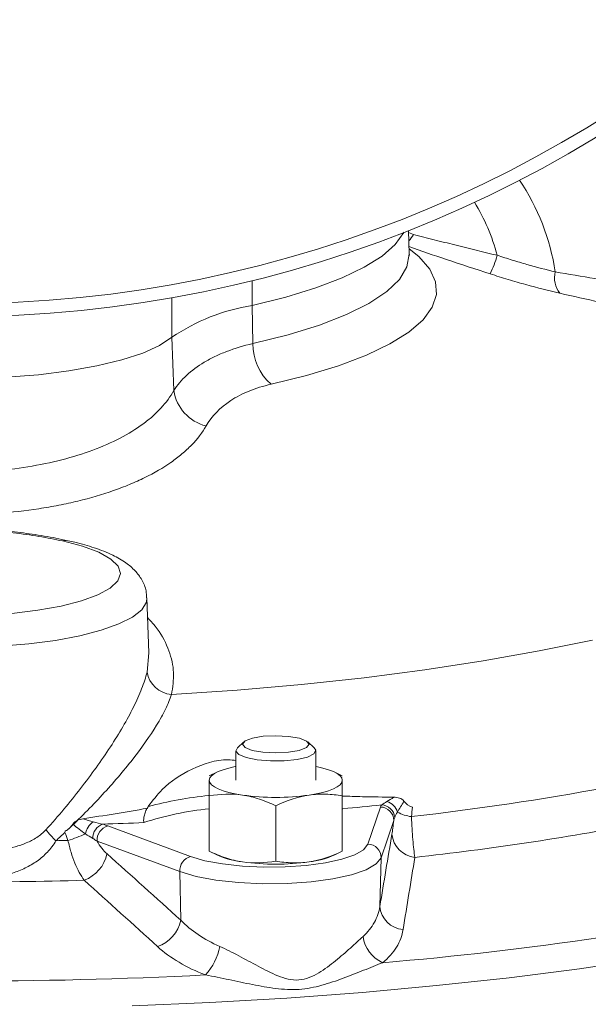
# Model space of a CAD drawing. Header units: millimetres. Extents: x 145 to 345, y -96 to 519.
# Tile 6 of 12: x 250 to 292, y 69 to 144. Entities that reach past the tile are written whole.
import ezdxf

# ---------------------------------------------------------------- set-up
doc = ezdxf.new("R2010")
doc.units = ezdxf.units.MM

msp = doc.modelspace()

# ---------------------------------------------------------------- linework, layer by layer
at = {"color": 7, "linetype": 'Continuous', "lineweight": 15}
for p, q in [((278.897, 125.95), (278.833, 127.716)), ((267.148, 119.201), (267.08, 122.079)), ((261.195, 115.675), (261.057, 119.678)), ((259.326, 95.923), (259.176, 100.084)), ((266.456, 89.227), (265.975, 88.779)), ((271.755, 88.779), (271.274, 89.227)), ((265.865, 88.571), (265.865, 86.349)), ((271.865, 86.349), (271.865, 88.571)), ((264.436, 86.95), (263.865, 86.668)), ((273.865, 86.668), (273.294, 86.95)), ((263.865, 81.011), (263.865, 85.171)), ((273.865, 81.011), (273.865, 85.171)), ((268.865, 80.264), (268.865, 84.424)), ((275.789, 81.536), (276.734, 84.332)), ((277.73, 83.319), (276.785, 80.522)), ((256.243, 82.911), (262.464, 80.612)), ((261.645, 79.472), (255.424, 81.772)), ((263.865, 81.011), (263.865, 81.035)), ((263.865, 81.008), (264.436, 80.726)), ((273.294, 80.726), (273.865, 81.008)), ((273.865, 81.035), (273.865, 81.011)), ((276.785, 80.522), (276.686, 76.852)), ((261.645, 79.472), (261.727, 75.815))]:
    msp.add_line(p, q, dxfattribs=at)
at = {"color": 8, "linetype": 'Continuous', "lineweight": 15}
for p, q in [((278.838, 127.57), (279.209, 127.409)), ((267.08, 123.951), (267.08, 122.079)), ((261.057, 119.678), (261.057, 122.667)), ((259.183, 94.491), (259.314, 95.923))]:
    msp.add_line(p, q, dxfattribs=at)
at = {"color": 7, "linetype": 'Continuous', "lineweight": 15, "flags": 128}
for points in [[(267.08, 122.079), (269.608, 122.709), (271.872, 123.403), (273.848, 124.153), (275.514, 124.953), (276.852, 125.793), (277.849, 126.664), (278.494, 127.556), (278.511, 127.59)], [(228.533, 119.678), (229.456, 119.063), (230.723, 118.491), (232.307, 117.975), (234.171, 117.525), (236.274, 117.153), (238.568, 116.866), (241.002, 116.671), (243.521, 116.573), (246.069, 116.573), (248.588, 116.671), (251.022, 116.866), (253.316, 117.153), (255.419, 117.525), (257.283, 117.975), (258.866, 118.491), (260.134, 119.063), (261.057, 119.678)], [(249.017, 98.901), (250.968, 99.136), (252.733, 99.454), (254.258, 99.847), (255.498, 100.302), (256.414, 100.806), (256.98, 101.343), (257.178, 101.898), (257.002, 102.453), (256.457, 102.991), (255.56, 103.498), (254.339, 103.956), (252.829, 104.353)], [(261.022, 92.798), (265.959, 93.133), (270.794, 93.555), (275.505, 94.063), (280.069, 94.654), (284.463, 95.326), (288.668, 96.075), (292.663, 96.897)], [(271.179, 89.299), (270.64, 89.51), (269.831, 89.651), (268.875, 89.701), (267.918, 89.653), (267.105, 89.513), (266.559, 89.304), (266.365, 89.057), (266.551, 88.809), (267.09, 88.598), (267.899, 88.457), (268.855, 88.407), (269.812, 88.455), (270.626, 88.594), (271.171, 88.804), (271.365, 89.051), (271.179, 89.299)], [(271.755, 88.779), (271.863, 88.602), (271.722, 88.334), (271.238, 88.096), (270.467, 87.914), (269.502, 87.812), (268.461, 87.802), (267.469, 87.884), (266.645, 88.049), (266.089, 88.277), (265.867, 88.54), (265.975, 88.779)], [(265.865, 87.385), (265.821, 87.376), (265.33, 87.264), (264.898, 87.137), (264.535, 86.996), (264.246, 86.845), (264.035, 86.684), (263.908, 86.518), (263.865, 86.349)], [(273.865, 86.349), (273.822, 86.518), (273.695, 86.684), (273.484, 86.845), (273.195, 86.996), (272.832, 87.137), (272.401, 87.264), (271.909, 87.376), (271.865, 87.385)], [(263.865, 86.349), (263.908, 86.18), (264.035, 86.014), (264.246, 85.854), (264.535, 85.702), (264.898, 85.562), (265.33, 85.434), (265.821, 85.323), (266.365, 85.229)], [(271.365, 85.229), (271.909, 85.323), (272.401, 85.434), (272.832, 85.562), (273.195, 85.702), (273.484, 85.854), (273.695, 86.014), (273.822, 86.18), (273.865, 86.349)], [(262.464, 80.612), (263.539, 80.296), (264.857, 80.049), (266.353, 79.883), (267.953, 79.807), (269.579, 79.823), (271.151, 79.932), (272.591, 80.128), (273.829, 80.401), (274.804, 80.739), (275.468, 81.123), (275.789, 81.536)], [(276.785, 80.522), (276.421, 80.053), (275.666, 79.616), (274.558, 79.233), (273.151, 78.923), (271.515, 78.7), (269.729, 78.576), (267.882, 78.557), (266.064, 78.644), (264.364, 78.832), (262.867, 79.113), (261.645, 79.472)]]:
    msp.add_lwpolyline(points, dxfattribs=at)
at = {"color": 8, "linetype": 'Continuous', "lineweight": 15, "flags": 128}
for points in [[(278.882, 126.347), (279.619, 125.747), (280.44, 124.809), (280.884, 123.854), (280.948, 122.893), (280.631, 121.935), (279.936, 120.991), (278.87, 120.07), (277.445, 119.182), (275.676, 118.336), (273.581, 117.542), (271.182, 116.808), (268.505, 116.141)], [(267.148, 119.201), (269.791, 119.863), (272.143, 120.594), (274.178, 121.387), (275.871, 122.232), (277.203, 123.119), (278.158, 124.038), (278.725, 124.978), (278.897, 125.929), (278.897, 125.935)], [(252.829, 104.353), (253.077, 104.392), (253.261, 104.374)], [(259.176, 100.081), (259.133, 99.759), (258.781, 99.182), (258.084, 98.626), (257.06, 98.106), (255.734, 97.633), (254.138, 97.22), (252.312, 96.876), (250.3, 96.611), (248.153, 96.43), (245.924, 96.339), (243.666, 96.339), (241.436, 96.43), (239.289, 96.611), (237.278, 96.876), (235.452, 97.22), (233.856, 97.633), (232.53, 98.106), (231.506, 98.626), (230.809, 99.182), (230.457, 99.759), (230.414, 100.086)], [(258.073, 69.369), (263.913, 69.618), (269.686, 69.955), (275.371, 70.381), (280.949, 70.893), (286.4, 71.49), (291.704, 72.169), (296.844, 72.928)]]:
    msp.add_lwpolyline(points, dxfattribs=at)
at = {"color": 7, "linetype": 'Continuous', "lineweight": 15}
for radius in [92.5, 91.526]:
    msp.add_circle((244.795, 213.726), radius, dxfattribs=at)
at = {"color": 8, "linetype": 'Continuous', "lineweight": 15}
for centre, radius, start, end in [((272.835, 121.962), 17.244, 8.80859, 33.6376), ((270.902, 121.948), 15.123, 14.94456, 31.50285), ((276.798, 128.792), 2.78, 317.91985, 330.14711), ((266.841, 55.772), 29.583, 95.86629, 104.80314)]:
    msp.add_arc(centre, radius, start, end, dxfattribs=at)
at = {"color": 7, "linetype": 'Continuous', "lineweight": 15}
for centre, radius, start, end in [((273.904, 129.402), 12.141, 335.92857, 342.97587), ((291.675, 124.142), 1.857, 165.63346, 218.09464), ((269.505, 107.239), 15.037, 99.28233, 124.18343), ((271.246, 119.189), 4.099, 179.82507, 228.02624), ((264.44, 116.188), 3.285, 188.9819, 255.62231), ((261.192, 94.828), 2.037, 189.51517, 265.20284), ((268.865, 102.962), 17.908, 261.97533, 278.02467), ((254.453, 298.366), 216.161, 276.53791, 280.45965), ((248.579, 348.926), 265.933, 275.46511, 276.09722), ((276.767, 83.46), 1.039, 5.01169, 86.8135), ((276.886, 83.628), 1.171, 15.66151, 73.28274), ((266.368, 60.255), 24.083, 95.9667, 107.955), ((276.723, 83.326), 1.007, 359.59654, 89.38238), ((279.495, 86.789), 3.207, 242.47543, 262.30049), ((256.059, 81.966), 1.553, 126.26436, 166.94244), ((256.235, 81.976), 1.135, 110.06292, 179.96417), ((245.059, 396.935), 314.078, 271.96813, 272.53387), ((254.747, 302.246), 223.057, 276.32416, 280.6734), ((258.492, 88.174), 8.864, 218.80545, 226.01205), ((250.27, 91.566), 10.19, 286.95645, 294.81062), ((256.544, 81.831), 1.121, 105.54893, 183.05261), ((279.513, 82.457), 1.92, 184.82177, 264.16746), ((244.863, 400.586), 318.877, 271.34296, 271.50566), ((275.778, 80.529), 1.007, 359.59654, 89.38238), ((253.49, 81.393), 2.747, 290.68395, 347.73656), ((262.765, 79.532), 1.121, 105.54893, 183.05261), ((267.143, 86.927), 6.766, 246.41978, 263.39861), ((268.865, 97.939), 17.908, 261.97533, 278.02467), ((270.66, 86.656), 6.489, 276.23537, 293.94623), ((244.795, 411.096), 332.414, 268.33371, 271.66629), ((255.901, 324.408), 252.663, 274.76516, 282.2324), ((278.601, 77.023), 1.923, 185.08522, 265.02928), ((259.037, 76.417), 2.756, 289.99292, 347.37987), ((277.953, 74.943), 2.556, 187.88965, 245.4325), ((260.354, 74.632), 4.365, 317.73279, 349.62435), ((244.795, 448.166), 376.939, 267.14276, 272.85724)]:
    msp.add_arc(centre, radius, start, end, dxfattribs=at)
for points, knots in [([(279.209, 127.409), (279.722, 127.277), (280.241, 127.147), (281.283, 126.888), (281.807, 126.758), (283.387, 126.37), (284.448, 126.11), (285.513, 125.848)], [0, 0, 0, 0, 0.25, 0.25, 0.5, 0.5, 1, 1, 1, 1]), ([(278.902, 125.868), (278.905, 125.861), (278.915, 125.838), (278.907, 125.911), (278.901, 125.961)], [0, 0, 0, 0, 0.311999, 1, 1, 1, 1]), ([(285.513, 125.848), (285.886, 125.724), (286.259, 125.605), (287.005, 125.374), (287.379, 125.263), (288.477, 124.95), (289.188, 124.764), (289.876, 124.603)], [0, 0, 0, 0, 0.25, 0.25, 0.5, 0.5, 1, 1, 1, 1]), ([(289.876, 124.603), (291.873, 124.257), (293.844, 123.927), (297.74, 123.295), (299.665, 122.993), (301.57, 122.703)], [0, 0, 0, 0, 0.5, 0.5, 1, 1, 1, 1]), ([(290.214, 122.997), (289.39, 123.185), (288.539, 123.402), (287.224, 123.768), (286.777, 123.898), (285.883, 124.167), (285.436, 124.306), (284.989, 124.45)], [0, 0, 0, 0, 0.5, 0.5, 0.75, 0.75, 1, 1, 1, 1]), ([(301.98, 120.436), (300.07, 120.833), (298.136, 121.243), (294.216, 122.094), (292.23, 122.536), (290.214, 122.997)], [0, 0, 0, 0, 0.5, 0.5, 1, 1, 1, 1]), ([(261.195, 115.675), (261.458, 116.079), (261.781, 116.459), (262.546, 117.17), (262.987, 117.5), (263.742, 117.954), (264.01, 118.098), (264.569, 118.367), (264.861, 118.493), (265.776, 118.844), (266.436, 119.041), (267.148, 119.201)], [0, 0, 0, 0, 0.25, 0.25, 0.5, 0.5, 0.625, 0.625, 0.75, 0.75, 1, 1, 1, 1]), ([(228.395, 115.675), (228.649, 115.214), (228.97, 114.776), (229.74, 113.938), (230.189, 113.538), (230.964, 112.967), (231.239, 112.782), (231.813, 112.427), (232.113, 112.257), (233.053, 111.767), (233.732, 111.467), (234.831, 111.058), (235.212, 110.928), (235.99, 110.686), (236.387, 110.574), (237.603, 110.261), (238.446, 110.086), (239.76, 109.872), (240.208, 109.808), (241.111, 109.7), (241.564, 109.655), (242.93, 109.548), (243.849, 109.511), (245.238, 109.51), (245.704, 109.519), (246.635, 109.555), (247.095, 109.582), (248.463, 109.689), (249.356, 109.796), (251.107, 110.078), (251.969, 110.257), (253.595, 110.674), (254.367, 110.913), (255.829, 111.455), (256.523, 111.76), (257.783, 112.416), (258.354, 112.768), (259.125, 113.334), (259.367, 113.529), (259.823, 113.932), (260.035, 114.139), (260.618, 114.774), (260.94, 115.214), (261.195, 115.675)], [0, 0, 0, 0, 0.0625, 0.0625, 0.125, 0.125, 0.15625, 0.15625, 0.1875, 0.1875, 0.25, 0.25, 0.28125, 0.28125, 0.3125, 0.3125, 0.375, 0.375, 0.40625, 0.40625, 0.4375, 0.4375, 0.5, 0.5, 0.53125, 0.53125, 0.5625, 0.5625, 0.625, 0.625, 0.6875, 0.6875, 0.75, 0.75, 0.8125, 0.8125, 0.875, 0.875, 0.90625, 0.90625, 0.9375, 0.9375, 1, 1, 1, 1]), ([(268.505, 116.141), (267.91, 116.008), (267.361, 115.838), (266.604, 115.53), (266.363, 115.419), (265.902, 115.18), (265.682, 115.051), (264.654, 114.376), (264.042, 113.732), (263.624, 113.005)], [0, 0, 0, 0, 0.25, 0.25, 0.375, 0.375, 0.5, 0.5, 1, 1, 1, 1]), ([(263.624, 113.005), (263.338, 112.508), (262.974, 112.031), (262.311, 111.344), (262.069, 111.119), (261.55, 110.683), (261.273, 110.471), (260.391, 109.858), (259.737, 109.476), (258.652, 108.942), (258.273, 108.77), (257.482, 108.441), (257.074, 108.286), (255.814, 107.845), (254.926, 107.585), (253.522, 107.245), (253.043, 107.14), (252.058, 106.947), (251.559, 106.86), (250.047, 106.63), (249.019, 106.514), (247.444, 106.398), (246.914, 106.368), (245.842, 106.329), (245.305, 106.32), (243.705, 106.32), (242.647, 106.36), (241.074, 106.477), (240.552, 106.526), (239.513, 106.644), (238.996, 106.712), (237.484, 106.945), (236.514, 107.136), (235.115, 107.476), (234.658, 107.598), (233.764, 107.861), (233.325, 108.002), (232.062, 108.446), (231.282, 108.771), (230.204, 109.303), (229.86, 109.488), (229.202, 109.873), (228.887, 110.074), (228.001, 110.693), (227.489, 111.126), (226.614, 112.033), (226.251, 112.508), (225.965, 113.005)], [0, 0, 0, 0, 0.0625, 0.0625, 0.09375, 0.09375, 0.125, 0.125, 0.1875, 0.1875, 0.21875, 0.21875, 0.25, 0.25, 0.3125, 0.3125, 0.34375, 0.34375, 0.375, 0.375, 0.4375, 0.4375, 0.46875, 0.46875, 0.5, 0.5, 0.5625, 0.5625, 0.59375, 0.59375, 0.625, 0.625, 0.6875, 0.6875, 0.71875, 0.71875, 0.75, 0.75, 0.8125, 0.8125, 0.84375, 0.84375, 0.875, 0.875, 0.9375, 0.9375, 1, 1, 1, 1]), ([(253.238, 104.366), (252.94, 104.435), (252.104, 104.626), (250.61, 104.868), (248.821, 105.088), (246.966, 105.228), (245.066, 105.286), (243.155, 105.252), (241.3, 105.138), (239.497, 104.94), (237.817, 104.686), (236.815, 104.471), (236.342, 104.37)], [0, 0, 0, 0, 0.062912, 0.176255, 0.280387, 0.380648, 0.486963, 0.588605, 0.68965, 0.793972, 0.902614, 1, 1, 1, 1]), ([(252.829, 104.353), (252.264, 104.478), (251.674, 104.592), (250.44, 104.797), (249.796, 104.888), (248.778, 105.002), (248.428, 105.036), (247.722, 105.096), (247.366, 105.121), (246.646, 105.162), (246.282, 105.177), (245.548, 105.198), (245.175, 105.203), (244.058, 105.204), (243.325, 105.183), (241.883, 105.102), (241.168, 105.041), (239.813, 104.89), (239.166, 104.8), (237.924, 104.594), (237.327, 104.478), (236.761, 104.353)], [0, 0, 0, 0, 0.125, 0.125, 0.25, 0.25, 0.3125, 0.3125, 0.375, 0.375, 0.4375, 0.4375, 0.5, 0.5, 0.625, 0.625, 0.75, 0.75, 0.875, 0.875, 1, 1, 1, 1]), ([(259.134, 100.072), (259.135, 100.248), (259.139, 100.733), (258.811, 101.454), (258.287, 102.157), (257.559, 102.767), (256.572, 103.335), (255.303, 103.839), (254.125, 104.177), (253.427, 104.336), (253.26, 104.374)], [0, 0, 0, 0, 0.064932, 0.179078, 0.294766, 0.425251, 0.584705, 0.774709, 0.946302, 1, 1, 1, 1]), ([(251.585, 82.619), (252.514, 83.648), (253.379, 84.688), (254.591, 86.25), (254.981, 86.771), (255.729, 87.814), (256.089, 88.339), (257.1, 89.887), (257.685, 90.886), (258.397, 92.321), (258.607, 92.789), (258.952, 93.675), (259.088, 94.096), (259.183, 94.491)], [0, 0, 0, 0, 0.25, 0.25, 0.375, 0.375, 0.5, 0.5, 0.75, 0.75, 0.875, 0.875, 1, 1, 1, 1]), ([(261.022, 92.798), (260.908, 92.449), (260.754, 92.082), (260.474, 91.505), (260.371, 91.308), (260.151, 90.907), (260.032, 90.702), (259.407, 89.669), (258.802, 88.812), (257.766, 87.488), (257.398, 87.038), (256.63, 86.141), (256.232, 85.693), (254.996, 84.352), (254.118, 83.463), (253.187, 82.583)], [0, 0, 0, 0, 0.125, 0.125, 0.1875, 0.1875, 0.25, 0.25, 0.5, 0.5, 0.625, 0.625, 0.75, 0.75, 1, 1, 1, 1]), ([(265.865, 87.843), (265.677, 87.859), (264.511, 87.96), (262.501, 87.268), (260.497, 85.994), (259.614, 84.815), (259.282, 84.373)], [0, 0, 0, 0, 0.068715, 0.426742, 0.784693, 1, 1, 1, 1]), ([(263.865, 86.349), (263.865, 86.223), (263.865, 86.053), (263.865, 85.653), (263.865, 85.422), (263.865, 85.171)], [0, 0, 0, 0, 0.5, 0.5, 1, 1, 1, 1]), ([(273.865, 86.349), (273.865, 86.223), (273.865, 86.053), (273.865, 85.653), (273.865, 85.422), (273.865, 85.171)], [0, 0, 0, 0, 0.5, 0.5, 1, 1, 1, 1]), ([(266.365, 85.229), (266.577, 85.197), (266.79, 85.155), (267.212, 85.052), (267.421, 84.992), (268.046, 84.786), (268.457, 84.616), (268.865, 84.424)], [0, 0, 0, 0, 0.25, 0.25, 0.5, 0.5, 1, 1, 1, 1]), ([(271.365, 85.229), (271.577, 85.26), (271.79, 85.282), (272.212, 85.305), (272.421, 85.308), (273.046, 85.288), (273.457, 85.241), (273.865, 85.171)], [0, 0, 0, 0, 0.25, 0.25, 0.5, 0.5, 1, 1, 1, 1]), ([(273.859, 85.159), (274.363, 85.142), (275.656, 85.098), (276.951, 85.081), (277.741, 85.07)], [0, 0, 0, 0, 0.389929, 1, 1, 1, 1]), ([(277.741, 85.07), (277.885, 85.069), (278.026, 85.051), (278.294, 84.959), (278.417, 84.883), (278.501, 84.769)], [0, 0, 0, 0, 0.5, 0.5, 1, 1, 1, 1]), ([(259.196, 84.238), (259.127, 84.121), (259.075, 84.005), (258.995, 83.781), (258.968, 83.673), (258.919, 83.388), (258.927, 83.242), (258.944, 83.164)], [0, 0, 0, 0, 0.25, 0.25, 0.5, 0.5, 1, 1, 1, 1]), ([(253.039, 82.531), (253.156, 82.583), (253.264, 82.657), (253.453, 82.834), (253.534, 82.934), (253.606, 83.043)], [0, 0, 0, 0, 0.5, 0.5, 1, 1, 1, 1]), ([(253.606, 83.043), (253.689, 83.169), (253.811, 83.261), (254.074, 83.389), (254.218, 83.428), (254.361, 83.449)], [0, 0, 0, 0, 0.5, 0.5, 1, 1, 1, 1]), ([(277.6, 82.295), (277.622, 82.429), (277.645, 82.582), (277.688, 82.924), (277.71, 83.114), (277.73, 83.319)], [0, 0, 0, 0, 0.5, 0.5, 1, 1, 1, 1]), ([(279.066, 83.61), (279.077, 83.297), (279.092, 82.996), (279.126, 82.419), (279.145, 82.14), (279.189, 81.617), (279.212, 81.375), (279.263, 80.931), (279.29, 80.727), (279.318, 80.546)], [0, 0, 0, 0, 0.25, 0.25, 0.5, 0.5, 0.75, 0.75, 1, 1, 1, 1]), ([(238.005, 82.619), (238.21, 82.392), (238.442, 82.207), (238.939, 81.885), (239.207, 81.749), (240.023, 81.403), (240.593, 81.248), (241.477, 81.073), (241.776, 81.025), (242.373, 80.946), (242.673, 80.915), (243.575, 80.842), (244.179, 80.82), (245.091, 80.819), (245.396, 80.825), (246.006, 80.848), (246.312, 80.866), (247.22, 80.939), (247.815, 81.014), (248.692, 81.187), (248.982, 81.255), (249.554, 81.42), (249.837, 81.517), (250.381, 81.748), (250.644, 81.881), (251.145, 82.204), (251.38, 82.393), (251.585, 82.619)], [0, 0, 0, 0, 0.0625, 0.0625, 0.125, 0.125, 0.25, 0.25, 0.3125, 0.3125, 0.375, 0.375, 0.5, 0.5, 0.5625, 0.5625, 0.625, 0.625, 0.75, 0.75, 0.8125, 0.8125, 0.875, 0.875, 0.9375, 0.9375, 1, 1, 1, 1]), ([(253.039, 82.531), (253.031, 82.497), (253.023, 82.462), (253.015, 82.428), (253.015, 82.425), (253.014, 82.422), (253.013, 82.42)], [0, 0, 0, 0, 0.0001089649, 0.0001089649, 0.0001089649, 0.0001181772, 0.0001181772, 0.0001181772, 0.0001181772]), ([(252.336, 81.797), (252.153, 81.482), (251.938, 81.199), (251.456, 80.687), (251.195, 80.464), (250.637, 80.07), (250.34, 79.898), (249.715, 79.596), (249.394, 79.47), (248.407, 79.145), (247.717, 79), (246.636, 78.857), (246.269, 78.822), (245.534, 78.775), (245.167, 78.764), (244.433, 78.764), (244.067, 78.775), (243.335, 78.82), (242.968, 78.855), (242.247, 78.95), (241.893, 79.01), (241.195, 79.162), (240.85, 79.254), (240.186, 79.473), (239.865, 79.6), (239.245, 79.901), (238.945, 80.074), (238.383, 80.473), (238.12, 80.7), (237.648, 81.204), (237.436, 81.482), (237.253, 81.797)], [0, 0, 0, 0, 0.0625, 0.0625, 0.125, 0.125, 0.1875, 0.1875, 0.25, 0.25, 0.375, 0.375, 0.4375, 0.4375, 0.5, 0.5, 0.5625, 0.5625, 0.625, 0.625, 0.6875, 0.6875, 0.75, 0.75, 0.8125, 0.8125, 0.875, 0.875, 0.9375, 0.9375, 1, 1, 1, 1]), ([(254.461, 78.823), (254.206, 79.17), (253.972, 79.6), (253.657, 80.371), (253.561, 80.642), (253.388, 81.21), (253.309, 81.509), (253.242, 81.819)], [0, 0, 0, 0, 0.5, 0.5, 0.75, 0.75, 1, 1, 1, 1]), ([(255.424, 81.772), (255.534, 81.576), (255.655, 81.394), (255.906, 81.074), (256.038, 80.932), (256.175, 80.809)], [0, 0, 0, 0, 0.5, 0.5, 1, 1, 1, 1]), ([(266.365, 80.206), (266.153, 80.237), (265.94, 80.28), (265.518, 80.382), (265.309, 80.442), (264.684, 80.649), (264.273, 80.818), (263.865, 81.011)], [0, 0, 0, 0, 0.25, 0.25, 0.5, 0.5, 1, 1, 1, 1]), ([(271.365, 80.206), (271.153, 80.174), (270.94, 80.152), (270.518, 80.129), (270.309, 80.127), (269.684, 80.146), (269.273, 80.193), (268.865, 80.264)], [0, 0, 0, 0, 0.25, 0.25, 0.5, 0.5, 1, 1, 1, 1]), ([(275.421, 74.593), (275.781, 74.92), (276.068, 75.281), (276.487, 76.037), (276.623, 76.435), (276.686, 76.852)], [0, 0, 0, 0, 0.5, 0.5, 1, 1, 1, 1]), ([(261.727, 75.815), (262.101, 75.428), (262.54, 75.063), (263.516, 74.403), (264.055, 74.107), (264.648, 73.845)], [0, 0, 0, 0, 0.5, 0.5, 1, 1, 1, 1]), ([(278.435, 75.107), (278.36, 74.647), (278.195, 74.209), (277.682, 73.376), (277.33, 72.979), (276.89, 72.618)], [0, 0, 0, 0, 0.5, 0.5, 1, 1, 1, 1]), ([(264.648, 73.845), (265.124, 73.635), (265.601, 73.392), (266.565, 72.882), (267.054, 72.612), (267.783, 72.224), (268.026, 72.097), (268.517, 71.855), (268.765, 71.74), (269.271, 71.535), (269.53, 71.446), (270.055, 71.328), (270.328, 71.301), (270.867, 71.341), (271.124, 71.407), (271.62, 71.597), (271.86, 71.722), (272.316, 71.993), (272.534, 72.141), (272.954, 72.446), (273.158, 72.603), (273.75, 73.082), (274.125, 73.411), (274.815, 74.033), (275.132, 74.33), (275.421, 74.593)], [0, 0, 0, 0, 0.125, 0.125, 0.25, 0.25, 0.3125, 0.3125, 0.375, 0.375, 0.4375, 0.4375, 0.5, 0.5, 0.5625, 0.5625, 0.625, 0.625, 0.6875, 0.6875, 0.75, 0.75, 0.875, 0.875, 1, 1, 1, 1]), ([(263.584, 71.696), (262.855, 71.975), (262.192, 72.295), (260.987, 73.008), (260.443, 73.404), (259.98, 73.827)], [0, 0, 0, 0, 0.5, 0.5, 1, 1, 1, 1]), ([(276.89, 72.618), (276.438, 72.439), (275.963, 72.243), (274.976, 71.846), (274.463, 71.644), (273.413, 71.259), (272.875, 71.074), (271.763, 70.768), (271.195, 70.651), (270.029, 70.571), (269.446, 70.607), (268.275, 70.755), (267.692, 70.862), (266.523, 71.093), (265.934, 71.219), (264.758, 71.466), (264.172, 71.589), (263.584, 71.696)], [0, 0, 0, 0, 0.125, 0.125, 0.25, 0.25, 0.375, 0.375, 0.5, 0.5, 0.625, 0.625, 0.75, 0.75, 0.875, 0.875, 1, 1, 1, 1])]:
    msp.add_open_spline(points, degree=3, knots=knots, dxfattribs=at)
at = {"color": 8, "linetype": 'Continuous', "lineweight": 15}
for points, knots in [([(284.989, 124.45), (283.883, 124.809), (281.804, 125.483), (279.809, 126.179), (278.877, 126.504)], [0, 0, 0, 0, 0.5322885, 1, 1, 1, 1]), ([(259.23, 98.586), (259.484, 98.305), (260.212, 97.502), (260.879, 96.103), (261.288, 94.434), (261.111, 93.348), (261.022, 92.798)], [0, 0, 0, 0, 0.152954, 0.437906, 0.714999, 1, 1, 1, 1])]:
    msp.add_open_spline(points, degree=3, knots=knots, dxfattribs=at)
at = {"color": 7, "linetype": 'Continuous', "lineweight": 15}
for points in [[(263.865, 85.171), (264.683, 85.312), (265.513, 85.356), (266.365, 85.229)], [(268.865, 84.424), (269.683, 84.809), (270.513, 85.101), (271.365, 85.229)], [(276.734, 84.332), (276.753, 84.388), (276.782, 84.443), (276.825, 84.497)], [(276.825, 84.497), (276.933, 84.564), (277.067, 84.653), (277.223, 84.749)], [(277.223, 84.749), (277.382, 84.849), (277.557, 84.957), (277.741, 85.07)], [(278.501, 84.769), (278.322, 84.479), (278.153, 84.198), (278.013, 83.944)], [(278.501, 84.769), (278.658, 84.557), (278.871, 84.381), (279.135, 84.32)], [(254.361, 83.449), (255.975, 83.685), (257.586, 83.96), (259.196, 84.238)], [(259.196, 84.238), (259.197, 84.233), (259.198, 84.227), (259.2, 84.222)], [(259.2, 84.222), (259.222, 84.275), (259.25, 84.325), (259.282, 84.373)], [(278.013, 83.944), (277.92, 83.799), (277.851, 83.665), (277.802, 83.551)], [(279.135, 84.32), (279.111, 84.085), (279.088, 83.849), (279.066, 83.61)], [(254.546, 82.317), (254.239, 82.539), (253.923, 82.787), (253.606, 83.043)], [(254.361, 83.449), (254.625, 83.367), (254.886, 83.288), (255.14, 83.218)], [(255.14, 83.218), (255.388, 83.149), (255.624, 83.086), (255.846, 83.043)], [(255.846, 83.043), (255.988, 83.001), (256.12, 82.957), (256.243, 82.911)], [(277.802, 83.551), (277.769, 83.475), (277.746, 83.397), (277.73, 83.319)], [(253.013, 82.42), (252.791, 82.211), (252.565, 82.004), (252.336, 81.797)], [(253.242, 81.819), (253.168, 82.021), (253.092, 82.221), (253.013, 82.42)], [(255.1, 81.977), (254.927, 82.075), (254.744, 82.192), (254.546, 82.317)], [(276.686, 76.852), (276.99, 78.676), (277.295, 80.492), (277.6, 82.295)], [(255.424, 81.772), (255.322, 81.842), (255.215, 81.911), (255.1, 81.977)], [(256.175, 80.809), (258.028, 79.156), (259.878, 77.49), (261.727, 75.815)], [(273.865, 81.011), (273.047, 80.625), (272.217, 80.333), (271.365, 80.206)], [(268.865, 80.264), (268.047, 80.122), (267.217, 80.078), (266.365, 80.206)], [(279.318, 80.546), (279.024, 78.744), (278.73, 76.93), (278.435, 75.107)], [(259.98, 73.827), (258.141, 75.502), (256.302, 77.168), (254.461, 78.823)]]:
    msp.add_open_spline(points, degree=3, dxfattribs=at)

doc.saveas('drawing.dxf')
